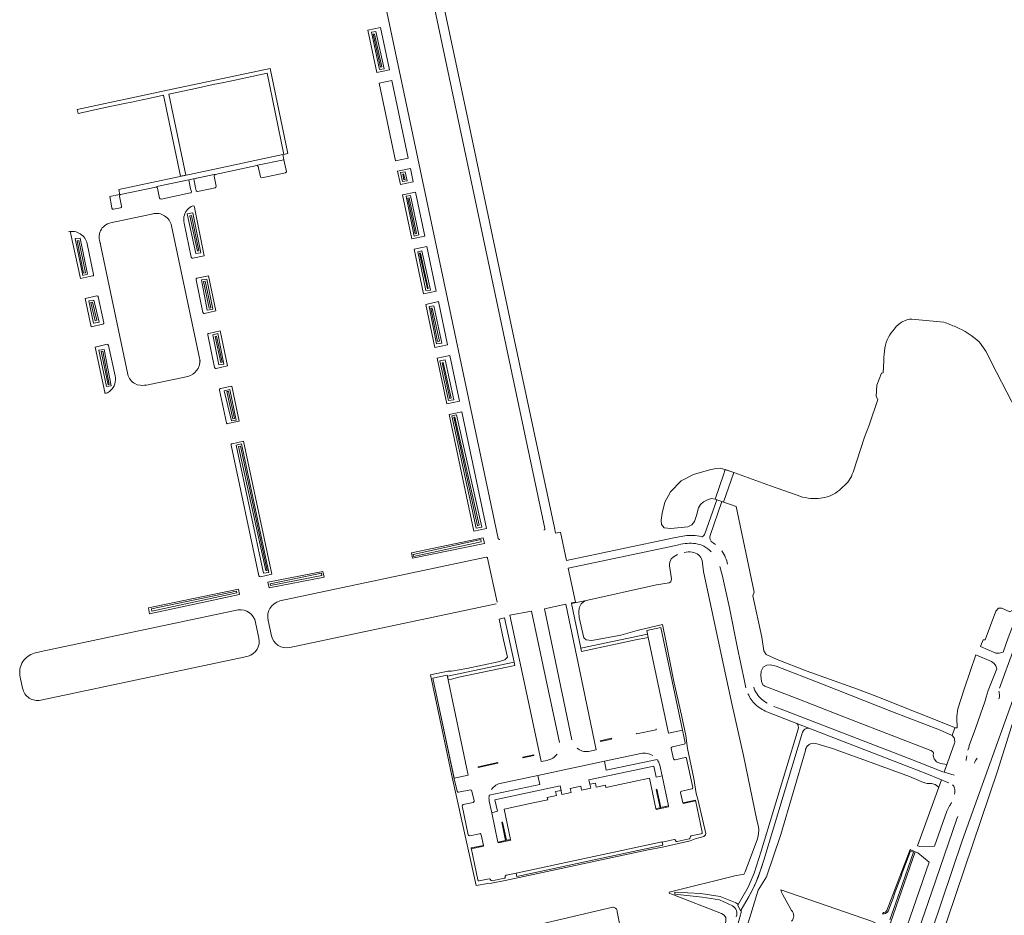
# Model space of a CAD drawing. Header units: metres. Extents: x 209813 to 223847, y 571801 to 587119.
# Tile 237 of 256: x 221051 to 221435, y 573723 to 574073. Entities that reach past the tile are written whole.
import ezdxf

# ---------------------------------------------------------------- set-up
doc = ezdxf.new("R2010")
doc.units = ezdxf.units.M
for name, color, linetype, lineweight in [('B-RO-GR-GRAS-GV', 8, 'Continuous', 0), ('B-RO-GR-GROENVOORZIENING-GV', 8, 'Continuous', 0), ('B-RO-GW-TALUD_KRUIN-G', 8, 'Continuous', 0), ('B-RO-IE-TERREINAFSCHEIDING_KUNSTMATIG_MUUR-GV', 8, 'Continuous', 0), ('B-RO-KW-KUNSTWERK_DEK-GV', 8, 'Continuous', 0), ('B-RO-OG-TERREIN_CULTUURSCHEIDING-GV', 8, 'Continuous', 0), ('B-RO-OG-WEG-GV', 8, 'Continuous', 0), ('B-RO-VH-VERHARDING_GRASBETONSTEEN-GV', 8, 'Continuous', 0), ('B-RO-VH-VERHARDING_HALFVERHARDING-GV', 8, 'Continuous', 0), ('B-RO-VH-VERHARDING_STRAATBAKSTEEN-GV', 8, 'Continuous', 0), ('B-RO-VH-VERHARDING_TEGEL-GV', 8, 'Continuous', 0)]:
    doc.layers.add(name, color=color, linetype=linetype, lineweight=lineweight)

msp = doc.modelspace()

# ---------------------------------------------------------------- linework, layer by layer
at = {"layer": 'B-RO-GR-GRAS-GV', "flags": 128}
for points in [[(221432.038, 574112.945), (221430.852, 574112.987), (221390.764, 574113.918), (221368.024, 574114.398), (221367.946, 574102.071), (221361.951, 574102.158), (221337.555, 574102.682), (221337.746, 574115.245), (221281.61, 574116.39), (221220.149, 574117.676), (221209.996, 574117.763), (221212.877, 574103.903), (221211.023, 574103.509), (221211.9, 574099.242), (221225.366, 574035.65), (221243.23, 573951.081), (221259.567, 573874.468), (221259.98, 573872.346), (221261.894, 573872.674), (221264.217, 573861.673), (221306.104, 573870.538), (221309.598, 573871.139)], [(221103.065, 573996.854), (221086.372, 573993.299)], [(221121.12, 573940.599), (221110.178, 573992.229)], [(221082.179, 573986.034), (221093.175, 573934.176)], [(221425.244, 573946.855), (221427.732, 573943.25), (221431.954, 573935.125), (221435.949, 573927.341), (221439.701, 573920.098), (221442.329, 573913.479), (221444.436, 573906.596), (221444.741, 573903.481), (221444.48, 573901.096), (221443.465, 573898.865), (221441.82, 573896.639), (221454.454, 573891.724), (221454.454, 573892.586), (221456.982, 573898.507), (221463.76, 573917.185), (221470.989, 573936.477), (221478.159, 573955.481), (221482.567, 573967.725)], [(221398.951, 573955.838), (221411.409, 573954.598)], [(221376.007, 573896.123), (221380.477, 573909.75), (221382.32, 573914.444), (221385.632, 573924.496), (221385.063, 573925.594), (221385.267, 573930.099), (221387.062, 573934.726), (221387.728, 573934.907), (221388.032, 573939.638)], [(221099.829, 573929.964), (221116.509, 573933.47)], [(221318.227, 573872.119), (221322.834, 573885.378), (221322.159, 573885.61), (221320.819, 573885.912), (221319.471, 573885.465), (221317.641, 573884.604), (221316.501, 573883.478), (221315.725, 573882.213), (221314.957, 573879.219), (221314.123, 573876.915), (221313.164, 573875.6), (221311.563, 573874.82), (221304.873, 573874.16), (221302.258, 573874.371), (221301.267, 573875.771), (221301.207, 573877.42), (221301.495, 573880.189), (221302.595, 573884.473), (221304.744, 573888.438), (221308.939, 573892.733), (221313.819, 573895.2), (221320.563, 573897.149), (221322.768, 573897.596), (221324.238, 573897.662), (221329.472, 573895.982), (221343.789, 573890.788), (221354.18, 573887.093)], [(221385.304, 573808.688), (221377.71, 573811.56), (221357.67, 573818.601), (221346.359, 573823.118), (221342.105, 573824.992), (221341.189, 573826.431), (221340.369, 573831.797), (221336.951, 573847.932), (221337.37, 573849.292), (221330.444, 573882.778), (221324.824, 573884.696), (221320.196, 573871.415)], [(221316.047, 573871.109), (221317.036, 573870.922), (221317.174, 573870.961)], [(221307.97, 573867.848), (221305.006, 573867.197), (221264.861, 573858.625), (221267.753, 573845.444), (221266.188, 573845.111), (221266.235, 573844.883), (221271.441, 573846.001), (221299.37, 573852.155), (221304.283, 573852.974), (221304.949, 573853.351), (221305.218, 573854.564), (221304.415, 573859.608)], [(221317.101, 573861.629), (221317.7, 573857.378), (221324.891, 573823.391), (221328.839, 573805.288), (221333.222, 573785.704), (221338.403, 573760.37), (221339.001, 573758.49), (221339.185, 573756.799), (221339.156, 573755.118), (221338.671, 573753.178), (221333.948, 573740.214), (221333.374, 573739.299), (221332.07, 573739.047), (221330.384, 573738.854), (221304.311, 573732.365), (221304.428, 573731.88), (221305.282, 573731.592), (221324.673, 573723.984), (221325.744, 573723.38), (221326.316, 573722.426), (221326.316, 573720.975), (221304.76, 573636.853)], [(221334.215, 573812.037), (221333.624, 573814.566), (221330.851, 573828.186), (221327.745, 573843.173), (221324.902, 573856.09), (221324.074, 573859.353)], [(221518.089, 573823.327), (221502.859, 573827.745), (221502.709, 573827.09), (221496.223, 573829.117), (221491.778, 573815.577), (221492.32, 573815.27), (221494.78, 573814.39), (221493.12, 573809.65), (221492.101, 573805.775), (221488.519, 573806.969), (221483.542, 573791.346), (221445.67, 573803.646), (221440.567, 573805.608), (221432.35, 573779.484), (221409.754, 573712.65), (221407.162, 573705.03), (221406.82, 573702.85), (221446.464, 573692.548), (221494.49, 573679.42)], [(221345.09, 573804.804), (221347.961, 573803.741), (221397.49, 573784.662), (221410.936, 573779.308), (221411.493, 573779.118), (221412.592, 573782.165), (221410.053, 573782.459), (221408.567, 573783.134), (221407.627, 573784.279), (221407.214, 573785.675), (221407.327, 573786.634), (221407.008, 573787.144), (221406.28, 573787.553), (221375.418, 573799.5), (221353.736, 573807.961), (221341.608, 573812.625), (221340.827, 573813.245), (221340.311, 573814.475), (221339.971, 573816.817), (221340.124, 573818.572), (221340.951, 573820.022), (221342.334, 573820.832), (221343.739, 573820.981), (221346.034, 573820.482), (221364.105, 573813.423), (221391.406, 573802.633), (221409.642, 573795.584), (221414.68, 573793.414), (221415.642, 573796.37), (221415.897, 573796.37), (221385.304, 573808.688)], [(221354.038, 573798.129), (221342.329, 573802.703)], [(221331.212, 573727.511), (221335.036, 573734.263), (221337.362, 573739.796), (221340.135, 573748.371), (221354.585, 573795.971)], [(221356.297, 573794.742), (221341.132, 573744.849), (221338.924, 573738.182), (221337.381, 573734.521), (221335.021, 573730.112), (221332.293, 573725.438)], [(221361.447, 573790.311), (221367.94, 573788.318), (221384.517, 573782.405), (221397.959, 573777.464), (221403.463, 573775.064), (221404.946, 573774.725), (221406.644, 573774.775), (221408.052, 573774.32), (221409.011, 573773.595), (221409.295, 573773.024), (221410.428, 573776.165), (221404.136, 573778.758), (221358.744, 573796.275)], [(221308.662, 573634.12), (221338.983, 573733.131), (221342.177, 573738.316), (221347.849, 573754.896), (221357.391, 573787.584)], [(221328.947, 573726.964), (221323.836, 573729.378), (221317.187, 573730.462), (221306.439, 573731.51), (221306.436, 573732.291), (221316.651, 573731.884), (221324.218, 573730.68), (221329.988, 573728.268)], [(221340.679, 573682.709), (221367.5, 573673.49), (221368.32, 573673.45), (221368.8, 573673.81), (221382.48, 573712.93), (221382.9, 573713.87), (221383.68, 573714.71), (221384.6, 573714.79), (221385.52, 573714.61), (221386.18, 573714.01), (221386.238, 573713.802), (221387.756, 573718.313), (221386.88, 573718.41), (221385.82, 573719.07), (221384.68, 573720.27), (221383.52, 573720.85), (221347.862, 573733.314)], [(221348.549, 573731.361), (221351.972, 573725.258)], [(221332.045, 573723.509), (221307.33, 573635.225)]]:
    msp.add_lwpolyline(points, dxfattribs=at)
at = {"layer": 'B-RO-GR-GRAS-GV'}
for points in [[(221110.178, 573992.229, 0.4187643), (221102.88, 573996.845)], [(221086.372, 573993.299, 0.4885245), (221082.523, 573985.341)], [(221392.211, 573952.061, -0.2352764), (221398.951, 573955.838)], [(221411.409, 573954.598, -0.0254887), (221416.085, 573952.733)], [(221389.752, 573948.778, -0.0455896), (221392.211, 573952.061)], [(221416.085, 573952.733, -0.0883523), (221425.244, 573946.855)], [(221388.424, 573944.533, -0.0885327), (221389.752, 573948.778)], [(221388.032, 573939.638, -0.0588345), (221388.424, 573944.533)], [(221116.509, 573933.47, 0.3510987), (221121.294, 573939.655)], [(221121.157, 573938.278, 0.1012581), (221121.12, 573940.599)], [(221093.175, 573934.176, 0.4270966), (221100.157, 573930.182)], [(221372.029, 573890.362, 0.1417677), (221376.007, 573896.123)], [(221369.179, 573887.967, 0.0326052), (221372.029, 573890.362)], [(221354.18, 573887.093, 0.0589605), (221358.439, 573885.998)], [(221358.439, 573885.998, 0.0534414), (221362.331, 573885.882)], [(221362.331, 573885.882, 0.0601514), (221365.889, 573886.512)], [(221365.889, 573886.512, 0.0696864), (221369.179, 573887.967)], [(221309.598, 573871.139, -0.1076106), (221316.047, 573871.109)], [(221311.312, 573868.341, 0.0439992), (221307.97, 573867.848)], [(221314.54, 573868.255, 0.0662974), (221311.312, 573868.341)], [(221317.807, 573867.248, 0.083464), (221314.54, 573868.255)], [(221320.67, 573865.115, 0.0596608), (221317.807, 573867.248)], [(221320.656, 573869.111, -0.0335173), (221322.277, 573867.901)], [(221305.092, 573862.343, -0.0713201), (221307.508, 573863.963)], [(221310.099, 573864.809, -0.1164399), (221313.268, 573864.904)], [(221313.268, 573864.904, -0.3297035), (221317.101, 573861.629)], [(221324.78, 573865.482, -0.0696929), (221326.281, 573862.767)], [(221326.281, 573862.767, -0.0451328), (221327.071, 573860.283)], [(221304.415, 573859.608, -0.1830946), (221305.092, 573862.343)], [(221336.271, 573807.481, -0.0461192), (221335.007, 573809.689)], [(221337.236, 573812.34, 0.1436046), (221340.271, 573807.616)], [(221337.862, 573805.602, -0.0518509), (221336.271, 573807.481)], [(221342.329, 573802.703, -0.0783846), (221337.862, 573805.602)], [(221340.271, 573807.616, 0.058092), (221342.448, 573806.071)], [(221358.744, 573796.275, 0.3785099), (221356.297, 573794.742)], [(221358.155, 573789.305, -0.3238358), (221361.447, 573790.311)], [(221357.391, 573787.584, -0.1391215), (221358.155, 573789.305)], [(221347.862, 573733.314, 0.0745644), (221348.549, 573731.361)], [(221351.972, 573725.258, -0.4008882), (221352.041, 573721.01)]]:
    msp.add_lwpolyline(points, format="xyb", dxfattribs=at)
at = {"layer": 'B-RO-GR-GROENVOORZIENING-GV', "flags": 128}
for points in [[(221293.283, 573786.418), (221279.018, 573783.379), (221279.763, 573779.867), (221299.572, 573784.071)], [(221234.114, 573770.126), (221253.798, 573774.328), (221253.102, 573777.861), (221238.9, 573774.861)]]:
    msp.add_lwpolyline(points, dxfattribs=at)
at = {"layer": 'B-RO-GR-GROENVOORZIENING-GV'}
for points in [[(221297.838, 573785.619, 0.1855395), (221293.283, 573786.418)], [(221236.686, 573774.05, 0.095624), (221235.039, 573772.382)], [(221238.9, 573774.861, 0.1114931), (221236.686, 573774.05)]]:
    msp.add_lwpolyline(points, format="xyb", dxfattribs=at)
at = {"layer": 'B-RO-GR-GROENVOORZIENING-GV', "flags": 128}
for points in [[(221290.433, 573775.452), (221296.575, 573776.757), (221299.085, 573764.939), (221300.695, 573765.279), (221299.203, 573772.411), (221299.516, 573772.477), (221301.009, 573765.345), (221303.96, 573765.967), (221301.476, 573777.707), (221299.234, 573777.231), (221298.311, 573781.532), (221272.944, 573776.141), (221273.348, 573774.407), (221275.483, 573774.854), (221275.807, 573773.319), (221279.433, 573774.088), (221279.631, 573773.158)], [(221251.253, 573767.13), (221256.894, 573768.328), (221256.695, 573769.265), (221260.274, 573770.024), (221259.96, 573771.558), (221262.102, 573772.013), (221261.758, 573773.77), (221236.323, 573768.371), (221237.302, 573763.874), (221235.044, 573763.332), (221237.465, 573751.847), (221240.481, 573752.499), (221238.96, 573759.624), (221239.278, 573759.702), (221240.801, 573752.568), (221242.452, 573752.926), (221239.935, 573764.725)]]:
    msp.add_lwpolyline(points, close=True, dxfattribs=at)
at = {"layer": 'B-RO-GW-TALUD_KRUIN-G', "flags": 128}
for points in [[(221200.711, 574012.405), (221201.321, 574010.225), (221200.787, 574010.081), (221200.334, 574012.304)], [(221202.848, 574003.061), (221205.778, 573989.127), (221205.223, 573988.999), (221202.329, 574002.962)], [(221120.308, 573982.268), (221117.292, 573996.11), (221117.999, 573996.241), (221120.853, 573982.36)], [(221075.903, 573973.743), (221073.363, 573986.29), (221074.079, 573986.4), (221076.631, 573973.87)], [(221207.331, 573981.558), (221210.333, 573967.715), (221209.96, 573967.622), (221206.901, 573981.491)], [(221124.81, 573960.092), (221122.679, 573970.418), (221123.338, 573970.58), (221125.51, 573960.25)], [(221080.398, 573955.147), (221078.713, 573962.281), (221079.354, 573962.417), (221080.994, 573955.384)], [(221127.779, 573949.16), (221129.961, 573938.988), (221129.372, 573938.847), (221127.158, 573949.036)], [(221085.447, 573930.233), (221082.774, 573943.177), (221083.455, 573943.325), (221085.922, 573930.34)], [(221137.041, 573906.296), (221147.475, 573857.837), (221146.941, 573857.724), (221136.279, 573906.153)], [(221230.998, 573868.976), (221204.596, 573863.3), (221204.448, 573863.992), (221230.881, 573869.806)]]:
    msp.add_lwpolyline(points, close=True, dxfattribs=at)
at = {"layer": 'B-RO-IE-TERREINAFSCHEIDING_KUNSTMATIG_MUUR-GV', "flags": 128}
for points in [[(221291.451, 573794.392), (221291.515, 573794.089), (221299.212, 573795.713), (221299.148, 573796.016)], [(221309.668, 573767.188), (221309.733, 573766.877), (221314.587, 573767.92), (221314.522, 573768.231)]]:
    msp.add_lwpolyline(points, dxfattribs=at)
for points in [[(221281.755, 573792.334), (221277.362, 573791.407), (221277.425, 573791.104), (221281.819, 573792.031)], [(221247.135, 573784.982), (221247.199, 573784.679), (221251.548, 573785.608), (221251.483, 573785.911)], [(221237.415, 573782.914), (221229.739, 573781.275), (221229.804, 573780.972), (221237.479, 573782.611)], [(221303.909, 573765.956), (221301.009, 573765.345), (221299.516, 573772.477), (221299.203, 573772.411), (221300.695, 573765.279), (221299.085, 573764.939), (221299.152, 573764.626), (221303.975, 573765.643)], [(221237.594, 573751.874), (221237.672, 573751.556), (221242.52, 573752.606), (221242.452, 573752.926), (221240.801, 573752.568), (221239.278, 573759.702), (221238.96, 573759.624), (221240.481, 573752.499)], [(221231.804, 573750.602), (221227.015, 573749.586), (221227.076, 573749.274), (221231.921, 573750.302)]]:
    msp.add_lwpolyline(points, close=True, dxfattribs=at)
at = {"layer": 'B-RO-KW-KUNSTWERK_DEK-GV', "flags": 128}
msp.add_lwpolyline([(221325.463, 573895.139), (221322.159, 573885.61), (221325.464, 573884.477), (221329.472, 573895.982), (221326.153, 573897.13)], close=True, dxfattribs=at)
at = {"layer": 'B-RO-OG-TERREIN_CULTUURSCHEIDING-GV', "flags": 128}
for points in [[(221255.818, 573874.158), (221207.417, 574102.425)], [(221189.309, 574098.556), (221237.64, 573870.284)], [(221155.022, 574013.464), (221154.738, 574014.448), (221154.025, 574017.97), (221143.772, 574015.826), (221143.696, 574015.623)], [(221126.762, 574012.187), (221118.878, 574010.515), (221119.515, 574006.967), (221119.74, 574005.981)], [(221126.948, 574012.062), (221126.762, 574012.187)], [(221144.007, 574015.247), (221144.84, 574011.317)], [(221145.438, 574010.946), (221154.627, 574012.887)], [(221117.92, 574005.576), (221117.62, 574006.564), (221116.907, 574010.1), (221104.485, 574007.457), (221104.412, 574007.249)], [(221127.59, 574007.652), (221126.762, 574011.571)], [(221104.694, 574006.92), (221105.498, 574002.98)], [(221106.087, 574002.571), (221117.529, 574005)], [(221120.342, 574005.6), (221127.191, 574007.053)], [(221090.044, 574004.218), (221089.892, 574004.373), (221086.062, 574003.57), (221086.714, 574000.008), (221086.909, 573999.004)], [(221090.734, 573999.828), (221089.908, 574003.739)], [(221201.662, 574003.731), (221203.448, 574004.051), (221206.682, 573988.605)], [(221201.662, 574003.731), (221204.779, 573988.179), (221206.682, 573988.605)], [(221087.5, 573998.629), (221090.344, 573999.225)], [(221118.456, 573979.545), (221122.956, 573980.481), (221119.301, 573998.607), (221119.104, 573999.602)], [(221115.057, 573993.271), (221117.869, 573979.959)], [(221070.842, 573989.418), (221074.735, 573971.639)], [(221079.755, 573973.249), (221077.25, 573985.182)], [(221074.735, 573971.639), (221079.381, 573972.645)], [(221119.754, 573971.153), (221122.456, 573958.423)], [(221123.045, 573958.04), (221127.478, 573959.015), (221124.605, 573972.637), (221120.105, 573971.748)], [(221081.037, 573964.84), (221076.54, 573963.818), (221078.875, 573952.844), (221083.398, 573953.797)], [(221083.748, 573954.401), (221081.629, 573964.446)], [(221127.594, 573936.569), (221132.003, 573937.52), (221129.132, 573951.207), (221124.689, 573950.223)], [(221124.314, 573949.649), (221126.994, 573936.937)], [(221085.029, 573945.972), (221080.46, 573944.898), (221084.118, 573927.273)], [(221088.153, 573933.622), (221085.628, 573945.575)], [(221128.861, 573928.149), (221131.602, 573915.421)], [(221132.135, 573915.044), (221136.588, 573916.019), (221133.697, 573929.701), (221129.232, 573928.738)], [(221133.412, 573906.638), (221144.237, 573855.727)], [(221144.824, 573855.336), (221149.33, 573856.289), (221138.264, 573908.178), (221133.826, 573907.217)], [(221232.884, 573862.931), (221152.431, 573845.893)], [(221237.146, 573845.385), (221233.469, 573862.528)], [(221156.276, 573827.75), (221236.754, 573844.786)], [(221272.794, 573787.2), (221275.855, 573787.842), (221270.088, 573815.46), (221264.019, 573844.649), (221255.597, 573842.86), (221266.365, 573791.772)], [(221136.216, 573842.438), (221059.303, 573826.14), (221056.6, 573825.522)], [(221261.467, 573790.689), (221256.326, 573814.996), (221250.578, 573841.871), (221242.096, 573840.346), (221249.225, 573807.057), (221254.284, 573783.239), (221256.692, 573783.753)], [(221144.28, 573831.421), (221142.975, 573837.564)], [(221147.874, 573838.227), (221149.173, 573832.349)], [(221059.213, 573807.195), (221138.434, 573823.975), (221140.04, 573824.346)], [(221051.169, 573816.236), (221052.115, 573811.842)], [(221282.852, 573726.354), (221282.554, 573726.439), (221282.306, 573726.47), (221243.6, 573717.446), (221205.591, 573709.052), (221154.015, 573697.58), (221109.71, 573687.832), (221106.227, 573686.985)], [(221287.963, 573704.404), (221284.015, 573724.678)]]:
    msp.add_lwpolyline(points, dxfattribs=at)
for points in [[(221195.25, 574052.937), (221191.738, 574069.552), (221186.728, 574068.502), (221190.241, 574051.905)], [(221189.819, 574067.929), (221193.089, 574053.375), (221191.31, 574053.077), (221188.166, 574067.68)], [(221189.302, 574066.973), (221192.177, 574054.178), (221191.639, 574054.088), (221188.816, 574066.886)], [(221196.128, 574048.785), (221191.115, 574047.749), (221197.486, 574017.554), (221202.503, 574018.596)], [(221203.367, 574014.5), (221198.363, 574013.44), (221199.472, 574008.268), (221204.466, 574009.293)], [(221201.264, 574013.249), (221202.095, 574009.755), (221200.288, 574009.425), (221199.55, 574013.016)], [(221205.306, 574005.312), (221200.322, 574004.234), (221203.96, 573987.095), (221208.939, 573988.095)], [(221119.674, 573981.437), (221121.634, 573981.675), (221118.496, 573997.283), (221116.297, 573996.876)], [(221075.552, 573972.835), (221077.396, 573973.305), (221074.58, 573987.425), (221072.615, 573987.173)], [(221209.781, 573984.109), (221204.806, 573983.058), (221208.487, 573965.671), (221213.453, 573966.708)], [(221207.872, 573982.38), (221211.171, 573967.135), (221209.352, 573966.9), (221206.286, 573982.095)], [(221124.106, 573959.305), (221126.242, 573959.664), (221123.951, 573971.411), (221121.861, 573971.132)], [(221079.765, 573954.205), (221077.921, 573962.97), (221079.84, 573963.154), (221081.917, 573954.62)], [(221217.877, 573945.771), (221214.318, 573962.606), (221209.341, 573961.547), (221212.901, 573944.751)], [(221212.431, 573960.984), (221210.618, 573960.686), (221213.53, 573946.155), (221215.586, 573946.388)], [(221211.893, 573960.13), (221214.635, 573947.246), (221213.919, 573947.096), (221211.292, 573960.088)], [(221128.265, 573950.136), (221130.591, 573938.26), (221128.603, 573937.986), (221126.323, 573949.713)], [(221084.884, 573929.497), (221081.898, 573943.688), (221083.928, 573944), (221086.648, 573929.847)], [(221218.751, 573941.655), (221213.774, 573940.612), (221217.556, 573922.785), (221222.542, 573923.802)], [(221216.856, 573939.907), (221214.823, 573939.475), (221218.174, 573924.049), (221220.254, 573924.372)], [(221216.178, 573938.87), (221215.738, 573938.798), (221218.708, 573924.86), (221219.238, 573924.92)], [(221135.446, 573916.451), (221133.521, 573916.104), (221130.77, 573927.814), (221132.907, 573928.327)], [(221134.742, 573917.09), (221132.345, 573927.596), (221131.724, 573927.53), (221134.137, 573916.908)], [(221233.086, 573874.138), (221223.417, 573919.678), (221218.432, 573918.648), (221228.114, 573873.083)], [(221221.373, 573918.459), (221219.509, 573918.11), (221229.03, 573874.289), (221231.191, 573874.717)], [(221220.737, 573917.616), (221220.24, 573917.53), (221229.517, 573875.228), (221230.202, 573875.447)], [(221137.511, 573907.148), (221148.196, 573856.989), (221146.007, 573856.676), (221135.383, 573906.674)], [(221232.189, 573868.344), (221231.735, 573870.564), (221203.744, 573864.648), (221204.11, 573862.538)], [(221169.74, 573855.157), (221169.259, 573857.44), (221147.808, 573853.192), (221148.306, 573850.976)], [(221168.743, 573855.888), (221168.641, 573856.707), (221148.687, 573852.636), (221148.812, 573851.915)], [(221101.148, 573843.264), (221101.633, 573840.901), (221136.635, 573848.483), (221136.333, 573850.456)], [(221102.36, 573842.772), (221102.512, 573841.955), (221135.603, 573849.067), (221135.494, 573849.706)]]:
    msp.add_lwpolyline(points, close=True, dxfattribs=at)
at = {"layer": 'B-RO-OG-TERREIN_CULTUURSCHEIDING-GV'}
for points in [[(221143.696, 574015.623, -0.2660624), (221144.007, 574015.247)], [(221154.627, 574012.887, 0.4311198), (221155.022, 574013.464)], [(221126.762, 574011.571, -0.2949373), (221126.948, 574012.062)], [(221144.84, 574011.317, 0.4091327), (221145.438, 574010.946)], [(221104.412, 574007.249, -0.2233111), (221104.694, 574006.92)], [(221117.529, 574005, 0.4171169), (221117.92, 574005.576)], [(221119.74, 574005.981, 0.4193089), (221120.342, 574005.6)], [(221127.191, 574007.053, 0.4158071), (221127.59, 574007.652)], [(221089.908, 574003.739, -0.2703544), (221090.044, 574004.218)], [(221105.498, 574002.98, 0.4111822), (221106.087, 574002.571)], [(221086.909, 573999.004, 0.3905518), (221087.5, 573998.629)], [(221090.344, 573999.225, 0.4172488), (221090.734, 573999.828)], [(221118.464, 573999.91, 0.2324119), (221115.208, 573996.386)], [(221119.104, 573999.602, 0.4520829), (221118.464, 573999.91)], [(221115.208, 573996.386, 0.1319279), (221115.057, 573993.271)], [(221077.25, 573985.182, 0.4229875), (221069.953, 573989.871)], [(221071.245, 573990.002, 0.420268), (221070.842, 573989.418)], [(221117.869, 573979.959, 0.4371501), (221118.456, 573979.545)], [(221079.381, 573972.645, 0.4369197), (221079.755, 573973.249)], [(221120.105, 573971.748, 0.4175524), (221119.754, 573971.153)], [(221081.629, 573964.446, 0.4219973), (221081.037, 573964.84)], [(221122.456, 573958.423, 0.4251502), (221123.045, 573958.04)], [(221083.398, 573953.797, 0.4190578), (221083.748, 573954.401)], [(221124.689, 573950.223, 0.4276334), (221124.314, 573949.649)], [(221085.628, 573945.575, 0.3925078), (221085.029, 573945.972)], [(221126.994, 573936.937, 0.4395247), (221127.594, 573936.569)], [(221086.377, 573927.937, 0.2699219), (221088.153, 573933.622)], [(221084.716, 573926.903, 0.0865213), (221086.377, 573927.937)], [(221129.232, 573928.738, 0.394238), (221128.861, 573928.149)], [(221084.118, 573927.273, 0.4220539), (221084.716, 573926.903)], [(221131.602, 573915.421, 0.5071114), (221132.135, 573915.044)], [(221133.826, 573907.217, 0.4538648), (221133.412, 573906.638)], [(221255.438, 573873.548, 0.3894044), (221255.818, 573874.158)], [(221237.64, 573870.284, 0.4206866), (221238.244, 573869.902)], [(221233.469, 573862.528, 0.4464013), (221232.884, 573862.931)], [(221144.237, 573855.727, 0.4046403), (221144.824, 573855.336)], [(221152.431, 573845.893, 0.413474), (221147.874, 573838.227)], [(221142.975, 573837.564, 0.38602), (221136.216, 573842.438)], [(221149.173, 573832.349, 0.4137039), (221156.276, 573827.75)], [(221140.04, 573824.346, 0.3916206), (221144.28, 573831.421)], [(221056.6, 573825.522, 0.1569607), (221052.222, 573822.309)], [(221052.222, 573822.309, 0.1090127), (221051.089, 573819.381)], [(221051.089, 573819.381, 0.0992137), (221051.169, 573816.236)], [(221052.115, 573811.842, 0.4169276), (221059.213, 573807.195)], [(221256.692, 573783.753, 0.1970234), (221260.583, 573786.222)], [(221268.381, 573788.49, 0.0956004), (221270.45, 573787.346)], [(221270.45, 573787.346, 0.1109164), (221272.794, 573787.2)], [(221284.015, 573724.678, 0.3074565), (221282.852, 573726.354)]]:
    msp.add_lwpolyline(points, format="xyb", dxfattribs=at)
at = {"layer": 'B-RO-OG-WEG-GV', "flags": 128}
msp.add_lwpolyline([(221432.693, 573843.036), (221431.702, 573841.92), (221427.534, 573830.797), (221426.671, 573830.727), (221425.86, 573828.49), (221425.655, 573828.093), (221431.659, 573825.569), (221432.913, 573825.534), (221434.48, 573825.926), (221436.544, 573831.489), (221442.722, 573847.773), (221445.847, 573856.137), (221443.324, 573859.197), (221442.83, 573857.919), (221443.193, 573857.712), (221443.506, 573856.662), (221443.01, 573854.733), (221438.056, 573842.162), (221437.092, 573841.632), (221434.031, 573843.035)], close=True, dxfattribs=at)
for points in [[(221221.598, 573771.678), (221220.448, 573776.537), (221212.16, 573815.811), (221217.741, 573816.975), (221217.836, 573816.523), (221243.766, 573822.048), (221240.076, 573839.283), (221237.937, 573838.825), (221239.672, 573830.773), (221241.171, 573823.99), (221240.236, 573823.006), (221237.527, 573822.118), (221225.37, 573819.546), (221219.426, 573818.462), (221217.91, 573818.585), (221211.142, 573817.125), (221215.694, 573795.687), (221219.336, 573778.38), (221225.71, 573749.662), (221228.941, 573734.923), (221233.529, 573735.758), (221234.966, 573735.857), (221240.298, 573736.914), (221296.055, 573748.828), (221301.718, 573749.898), (221312.44, 573752.422), (221314.462, 573753.139), (221317.801, 573754.047), (221318.484, 573754.655), (221318.581, 573755.187), (221315.474, 573768.647), (221314.791, 573770.784), (221313.896, 573776.7), (221311.452, 573788.352), (221310.734, 573793.41), (221309.048, 573801.423), (221306.029, 573814.527), (221302.961, 573830.386), (221301.724, 573836.682), (221291.773, 573834.322), (221285.466, 573832.567), (221274.051, 573830.495), (221271.909, 573830.782), (221271.041, 573831.517), (221269.183, 573839.445), (221269.084, 573841.564), (221269.15, 573843.155), (221269.97, 573844.72), (221271.441, 573846.001), (221266.235, 573844.883), (221269.843, 573827.455), (221295.812, 573832.991), (221295.525, 573834.35), (221301.076, 573835.534), (221309.444, 573795.455), (221310.476, 573790.56)], [(221368.459, 573621.662), (221375.68, 573619.173), (221377.879, 573624.989), (221377.7, 573625.01), (221376.94, 573625.65), (221376.94, 573626.01), (221390.72, 573669.81), (221418.54, 573752.31), (221444.3, 573823.97), (221445.4, 573827.403), (221442.448, 573828.302), (221438.746, 573827.228), (221433.081, 573811.947)], [(221420.782, 573787.734), (221421.127, 573788.663), (221421.306, 573789.522), (221423.733, 573796.142), (221427.555, 573806.926), (221427.845, 573808.451), (221428.716, 573810.995), (221432.115, 573819.444), (221431.694, 573820.552), (221431.067, 573821.528), (221429.917, 573822.294), (221423.92, 573824.95), (221419.445, 573811.947), (221416.82, 573803.83), (221416.4, 573800.99), (221416.42, 573799.29), (221416.6, 573797.31), (221416.58, 573796.37), (221415.642, 573796.37), (221414.68, 573793.414), (221415.407, 573792.531), (221415.6, 573792.13), (221415.64, 573790.77), (221415.58, 573790.45), (221411.493, 573779.118), (221415.376, 573777.98)], [(221310.088, 573790.01), (221305.51, 573789.022)], [(221305.112, 573788.429), (221305.963, 573784.366)], [(221306.564, 573783.975), (221310.483, 573784.819)], [(221311.064, 573784.42), (221313.443, 573773.197)], [(221420.236, 573784.471), (221420.317, 573785.473)], [(221413.371, 573775.005), (221411.652, 573775.661), (221410.428, 573776.165), (221401.162, 573750.475)], [(221226.777, 573772.195), (221222.171, 573771.304)], [(221228.163, 573767.938), (221227.357, 573771.793)], [(221308.752, 573771.188), (221309.6, 573767.174), (221314.522, 573768.231), (221317.178, 573755.712)], [(221313.052, 573772.617), (221309.147, 573771.79)], [(221223.984, 573766.529), (221227.788, 573767.326)], [(221225.905, 573754.706), (221223.576, 573765.952)], [(221401.162, 573750.475), (221402.06, 573750.13), (221407.811, 573750.335), (221412.599, 573763.913)], [(221416.796, 573761.9), (221416.429, 573760.979), (221406.648, 573732.435), (221368.459, 573621.662)], [(221230.316, 573755.156), (221226.48, 573754.326)], [(221316.809, 573755.143), (221312.861, 573754.301)], [(221229.619, 573737.102), (221227.015, 573749.586), (221231.804, 573750.602), (221230.921, 573754.759)], [(221306.208, 573752.87), (221301.52, 573751.833), (221301.772, 573750.663), (221273.243, 573744.535), (221244.913, 573738.481), (221244.645, 573739.807), (221240.724, 573738.962)], [(221312.065, 573753.117), (221307.395, 573752.078)], [(221367.382, 573654.635), (221367.224, 573654.19), (221373.714, 573651.479), (221405.643, 573744.053), (221401.3, 573747.67), (221400.226, 573748.131)], [(221389.78, 573719.13), (221390.62, 573720.35), (221400.226, 573748.131), (221398.3, 573748.99), (221389.14, 573725.15), (221388.64, 573724.59), (221387.86, 573724.39), (221387.46, 573723.872)], [(221397.755, 573746.639), (221398.429, 573748.408), (221399.618, 573747.951), (221394.203, 573732.657), (221390.37, 573721.56)], [(221234.035, 573737.529), (221230.2, 573736.715)], [(221239.94, 573737.785), (221235.23, 573736.779)]]:
    msp.add_lwpolyline(points, dxfattribs=at)
at = {"layer": 'B-RO-OG-WEG-GV'}
for points in [[(221433.028, 573809.962, -0.1561806), (221432.891, 573807.792)], [(221432.904, 573810.726, 0.0573555), (221433.028, 573809.962)], [(221310.476, 573790.56, -0.4065448), (221310.088, 573790.01)], [(221305.51, 573789.022, 0.4450479), (221305.112, 573788.429)], [(221305.963, 573784.366, 0.4196613), (221306.564, 573783.975)], [(221310.483, 573784.819, -0.4215623), (221311.064, 573784.42)], [(221420.053, 573783.71, 0.0424876), (221420.236, 573784.471)], [(221424.429, 573784.641, 0.0793265), (221423.323, 573782.597)], [(221415.567, 573772.92, 0.1259804), (221414.758, 573774.246)], [(221222.171, 573771.304, -0.3810214), (221221.598, 573771.678)], [(221227.357, 573771.793, 0.3977434), (221226.777, 573772.195)], [(221309.147, 573771.79, 0.4064011), (221308.752, 573771.188)], [(221313.443, 573773.197, -0.4215654), (221313.052, 573772.617)], [(221415.494, 573770.592, 0.1439751), (221415.567, 573772.92)], [(221223.576, 573765.952, -0.3972795), (221223.984, 573766.529)], [(221227.788, 573767.326, 0.4232385), (221228.163, 573767.938)], [(221413.651, 573765.954, 0.0699425), (221414.352, 573767.355)], [(221412.599, 573763.913, -0.0718821), (221413.651, 573765.954)], [(221230.921, 573754.759, 0.4288917), (221230.316, 573755.156)], [(221317.178, 573755.712, -0.4249931), (221316.809, 573755.143)], [(221226.48, 573754.326, -0.3855019), (221225.905, 573754.706)], [(221306.79, 573752.478, 0.4355677), (221306.208, 573752.87)], [(221307.395, 573752.078, -0.3969394), (221306.79, 573752.478)], [(221312.451, 573753.712, -0.4200999), (221312.065, 573753.117)], [(221312.861, 573754.301, 0.4028491), (221312.451, 573753.712)], [(221389.742, 573724.913, -0.0057519), (221397.755, 573746.639)], [(221230.2, 573736.715, -0.3969019), (221229.619, 573737.102)], [(221234.636, 573737.153, 0.4259945), (221234.035, 573737.529)], [(221235.23, 573736.779, -0.3944457), (221234.636, 573737.153)], [(221240.364, 573738.361, -0.4194345), (221239.94, 573737.785)], [(221240.724, 573738.962, 0.4413728), (221240.364, 573738.361)], [(221388.109, 573723.924, 0.2305043), (221389.742, 573724.913)], [(221387.46, 573723.872, 0.0116356), (221388.109, 573723.924)]]:
    msp.add_lwpolyline(points, format="xyb", dxfattribs=at)
at = {"layer": 'B-RO-VH-VERHARDING_GRASBETONSTEEN-GV', "flags": 128}
for points in [[(221296.089, 573831.679), (221303.979, 573794.295), (221309.523, 573795.472), (221301.076, 573835.534), (221295.525, 573834.35)], [(221225.932, 573778.02), (221217.741, 573816.975), (221212.16, 573815.811), (221220.379, 573776.865)]]:
    msp.add_lwpolyline(points, close=True, dxfattribs=at)
at = {"layer": 'B-RO-VH-VERHARDING_HALFVERHARDING-GV', "flags": 128}
for points in [[(221320.196, 573871.415), (221324.824, 573884.696), (221322.834, 573885.378), (221318.227, 573872.119)], [(221317.174, 573870.961), (221316.998, 573870.849)], [(221320.656, 573869.111), (221320.708, 573869.212)], [(221358.778, 573796.341), (221354.038, 573798.129)], [(221354.585, 573795.971), (221340.135, 573748.371), (221337.362, 573739.796), (221335.036, 573734.263), (221331.099, 573727.311)], [(221332.094, 573725.097), (221336.468, 573732.703), (221338.184, 573736.339), (221340.228, 573741.965), (221341.132, 573744.849), (221356.297, 573794.742)], [(221358.744, 573796.275), (221358.778, 573796.341)], [(221332.293, 573725.438), (221332.094, 573725.097), (221331.099, 573727.311), (221331.212, 573727.511)]]:
    msp.add_lwpolyline(points, dxfattribs=at)
at = {"layer": 'B-RO-VH-VERHARDING_HALFVERHARDING-GV'}
for points in [[(221318.227, 573872.119, -0.1858776), (221317.174, 573870.961)], [(221320.708, 573869.212, -0.298491), (221320.196, 573871.415)], [(221354.038, 573798.129, -0.289353), (221354.585, 573795.971)], [(221331.212, 573727.511, 0.1016462), (221329.988, 573728.268)], [(221328.947, 573726.964, -0.3799771), (221330.423, 573722.754)], [(221332.045, 573723.509, 0.1388368), (221332.293, 573725.438)]]:
    msp.add_lwpolyline(points, format="xyb", dxfattribs=at)
at = {"layer": 'B-RO-VH-VERHARDING_STRAATBAKSTEEN-GV', "flags": 128}
for points in [[(221299.572, 573784.071), (221279.763, 573779.867), (221279.018, 573783.379), (221253.102, 573777.861), (221253.798, 573774.328), (221234.114, 573770.126)], [(221273.348, 573774.407), (221272.944, 573776.141), (221298.311, 573781.532), (221299.234, 573777.231), (221301.476, 573777.707), (221300.582, 573781.929)], [(221234.086, 573767.88), (221235.044, 573763.332), (221237.302, 573763.874), (221236.323, 573768.371), (221261.758, 573773.77), (221262.416, 573770.478), (221266.012, 573771.241), (221265.688, 573772.784), (221269.78, 573773.651), (221270.103, 573772.109), (221273.673, 573772.866), (221273.348, 573774.407)]]:
    msp.add_lwpolyline(points, dxfattribs=at)
at = {"layer": 'B-RO-VH-VERHARDING_STRAATBAKSTEEN-GV'}
for points in [[(221300.582, 573781.929, 0.1012278), (221299.572, 573784.071)], [(221234.114, 573770.126, 0.0899572), (221234.086, 573767.88)]]:
    msp.add_lwpolyline(points, format="xyb", dxfattribs=at)
at = {"layer": 'B-RO-VH-VERHARDING_TEGEL-GV', "flags": 128}
for points in [[(221119.53, 574045.73), (221126.439, 574047.22), (221130.53, 574048.067), (221137.364, 574049.538), (221141.464, 574050.39), (221147.429, 574051.657), (221153.975, 574020.044), (221155.587, 574020.387), (221148.674, 574053.578), (221108.636, 574045.057), (221073.414, 574037.597), (221073.771, 574036.025), (221080.212, 574037.434), (221084.311, 574038.257), (221091.18, 574039.738), (221095.276, 574040.579), (221098.681, 574041.33), (221100.716, 574041.731), (221107.023, 574043.067), (221113.649, 574011.481), (221115.826, 574011.941), (221109.19, 574043.533)], [(221296.089, 573831.679), (221295.812, 573832.991), (221269.843, 573827.455), (221270.11, 573826.164), (221291.838, 573830.865), (221294.789, 573831.403)], [(221219.314, 573815.469), (221222.229, 573816.179), (221244.043, 573820.755), (221243.766, 573822.048), (221217.836, 573816.523), (221218.112, 573815.212)], [(221244.655, 573739.757), (221244.913, 573738.481), (221273.243, 573744.535), (221301.772, 573750.663), (221301.502, 573751.919)]]:
    msp.add_lwpolyline(points, close=True, dxfattribs=at)
for points in [[(221143.696, 574015.623), (221143.772, 574015.826), (221154.025, 574017.97), (221153.601, 574019.964), (221125.138, 574013.91), (221089.584, 574006.393), (221090.044, 574004.218)], [(221104.412, 574007.249), (221104.485, 574007.457), (221126.762, 574012.187), (221126.948, 574012.062)], [(221127.151, 574012.148), (221143.426, 574015.644)], [(221090.265, 574004.34), (221104.114, 574007.284)]]:
    msp.add_lwpolyline(points, dxfattribs=at)
at = {"layer": 'B-RO-VH-VERHARDING_TEGEL-GV'}
for points in [[(221126.948, 574012.062, -0.1149121), (221127.151, 574012.148)], [(221143.426, 574015.644, -0.1379489), (221143.696, 574015.623)], [(221104.114, 574007.284, -0.1497469), (221104.412, 574007.249)], [(221090.044, 574004.218, -0.1296545), (221090.265, 574004.34)]]:
    msp.add_lwpolyline(points, format="xyb", dxfattribs=at)

doc.saveas('drawing.dxf')
